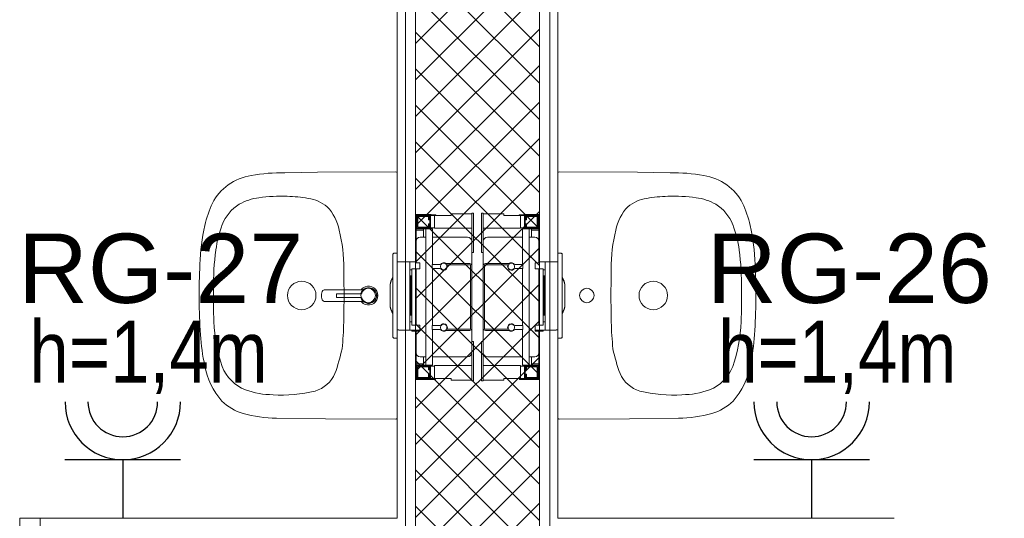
# Model space of a CAD drawing. Header units: metres. Extents: x 10441 to 19716, y -6570 to 1447.
# Tile 34 of 57: x 15793 to 16031, y -3391 to -3270. Entities that reach past the tile are written whole.
import ezdxf
from ezdxf.enums import TextEntityAlignment as Align

# ---------------------------------------------------------------- set-up
doc = ezdxf.new("R2010")
doc.units = ezdxf.units.M
doc.header["$MEASUREMENT"] = 0
doc.layers.get('0').update_dxf_attribs({"color": 8})
for name, color, linetype, lineweight in [('#elektryczne', 8, 'Continuous', 20), ('A_DRZWI', 8, 'Continuous', 5), ('A_HACZE', 8, 'Continuous', 5), ('A_OPISY', 8, 'Continuous', 18), ('A_OZACZENIE DRZWI', 8, 'Continuous', 13), ('A_OZNACZENIA OKIEN', 8, 'Continuous', 13), ('A_SCIANY DZIALOWE GK', 8, 'Continuous', 5), ('A_TYNK', 8, 'Continuous', 5), ('A_WYPOSAŻENIE SANITARNE', 8, 'Continuous', 5), ('EB_obwody', 8, 'Continuous', 13)]:
    doc.layers.add(name, color=color, linetype=linetype, lineweight=lineweight)
doc.layers.add('EB_gniazda', color=1, linetype='Continuous')
doc.styles.add('ARIAL', font='arial.ttf')
doc.styles.add('m1_romans', font='romans.shx', dxfattribs={"width": 0.8})
doc.styles.add('opisy okien', font='txt', dxfattribs={"height": 15})

# ---------------------------------------------------------------- blocks, each defined once
blk = doc.blocks.new('podkład')
at = {"color": 8, "linetype": 'Continuous'}
for p, q in [((11683.8, -1090.99), (11683.97, -1090.85)), ((11683.97, -1090.85), (11684.15, -1090.8)), ((11684.15, -1090.8), (11684.25, -1090.8)), ((11684.25, -1090.8), (11693.31, -1090.8)), ((11693.06, -1090.8), (11693.14, -1090.68)), ((11693.14, -1090.68), (11693.55, -1090.31)), ((11693.43, -1090.94), (11693.17, -1091.32)), ((11693.31, -1090.8), (11693.44, -1090.8)), ((11693.43, -1090.94), (11693.78, -1090.64)), ((11693.44, -1090.8), (11693.52, -1090.79)), ((11693.49, -1091.06), (11693.79, -1090.77)), ((11693.49, -1091.07), (11693.79, -1090.79)), ((11693.5, -1091.09), (11693.8, -1090.8)), ((11693.52, -1090.79), (11693.59, -1090.76)), ((11693.55, -1090.31), (11694.04, -1090.06)), ((11693.59, -1090.76), (11693.67, -1090.72)), ((11693.6, -1090.77), (11693.78, -1090.64)), ((11693.67, -1090.72), (11693.78, -1090.64)), ((11693.78, -1090.64), (11694.18, -1090.42)), ((11693.79, -1090.77), (11694.16, -1090.52)), ((11693.79, -1090.76), (11694.16, -1090.52)), ((11693.79, -1090.78), (11694.16, -1090.52)), ((11693.79, -1090.79), (11694.16, -1090.52)), ((11693.79, -1090.76), (11694.16, -1090.52)), ((11693.8, -1090.8), (11694.17, -1090.54)), ((11694.04, -1090.06), (11694.58, -1089.92)), ((11694.16, -1090.52), (11694.57, -1090.38)), ((11694.17, -1090.54), (11694.58, -1090.4)), ((11694.18, -1090.42), (11694.63, -1090.31)), ((11694.57, -1090.38), (11694.96, -1090.33)), ((11694.58, -1089.92), (11695.13, -1089.92)), ((11694.58, -1090.4), (11694.96, -1090.36)), ((11694.63, -1090.31), (11695.08, -1090.31)), ((11694.96, -1090.36), (11695.38, -1090.4)), ((11694.96, -1090.33), (11695.38, -1090.38)), ((11695.08, -1090.31), (11695.53, -1090.42)), ((11695.13, -1089.92), (11695.67, -1090.06)), ((11695.38, -1090.38), (11695.78, -1090.52)), ((11695.38, -1090.4), (11695.77, -1090.54)), ((11695.67, -1090.06), (11696.16, -1090.31)), ((11695.77, -1090.54), (11696.12, -1090.76)), ((11695.78, -1090.52), (11696.14, -1090.74)), ((11696.12, -1090.76), (11696.42, -1091.05)), ((11696.14, -1090.74), (11696.44, -1091.04)), ((11696.16, -1090.31), (11696.57, -1090.68)), ((11696.57, -1090.68), (11696.89, -1091.13)), ((11683.45, -1092.2), (11683.47, -1091.84)), ((11683.47, -1092.56), (11683.45, -1092.2)), ((11683.47, -1091.84), (11683.54, -1091.5)), ((11683.54, -1092.9), (11683.47, -1092.56)), ((11683.54, -1091.5), (11683.65, -1091.21)), ((11683.65, -1093.19), (11683.54, -1092.9)), ((11683.65, -1091.21), (11683.8, -1090.99)), ((11683.8, -1093.41), (11683.65, -1093.19)), ((11687.07, -1091.79), (11687.1, -1091.77)), ((11687.07, -1091.8), (11687.07, -1091.79)), ((11687.07, -1091.93), (11687.07, -1091.8)), ((11687.07, -1092.07), (11687.07, -1091.93)), ((11687.07, -1092.21), (11687.07, -1092.07)), ((11687.07, -1092.34), (11687.07, -1092.21)), ((11687.07, -1092.48), (11687.07, -1092.34)), ((11687.07, -1092.61), (11687.07, -1092.48)), ((11687.07, -1092.62), (11687.07, -1092.61)), ((11687.1, -1092.64), (11687.07, -1092.62)), ((11687.09, -1091.8), (11687.11, -1091.79)), ((11687.09, -1091.8), (11687.09, -1091.81)), ((11687.09, -1091.93), (11687.09, -1091.81)), ((11687.09, -1092.07), (11687.09, -1091.93)), ((11687.09, -1092.21), (11687.09, -1092.07)), ((11687.09, -1092.34), (11687.09, -1092.21)), ((11687.09, -1092.48), (11687.09, -1092.34)), ((11687.09, -1092.6), (11687.09, -1092.48)), ((11687.09, -1092.6), (11687.09, -1092.61)), ((11687.11, -1092.62), (11687.09, -1092.61)), ((11687.1, -1091.77), (11687.11, -1091.76)), ((11687.11, -1092.65), (11687.1, -1092.64)), ((11687.11, -1091.76), (11687.14, -1091.76)), ((11687.11, -1091.79), (11687.12, -1091.78)), ((11687.12, -1092.63), (11687.11, -1092.62)), ((11687.14, -1092.65), (11687.11, -1092.65)), ((11687.12, -1091.78), (11687.14, -1091.78)), ((11687.14, -1092.63), (11687.12, -1092.63)), ((11687.14, -1091.76), (11692.29, -1091.76)), ((11687.14, -1091.76), (11692.29, -1091.76)), ((11692.29, -1091.78), (11687.14, -1091.78)), ((11687.14, -1092.63), (11692.29, -1092.63)), ((11692.29, -1092.65), (11687.14, -1092.65)), ((11692.29, -1092.65), (11687.14, -1092.65)), ((11692.29, -1091.76), (11692.83, -1091.76)), ((11692.29, -1091.76), (11692.83, -1091.76)), ((11692.29, -1091.78), (11692.83, -1091.78)), ((11692.83, -1092.63), (11692.29, -1092.63)), ((11692.83, -1092.65), (11692.29, -1092.65)), ((11692.83, -1092.65), (11692.29, -1092.65)), ((11692.83, -1091.76), (11692.95, -1091.76)), ((11692.83, -1091.76), (11692.95, -1091.76)), ((11692.96, -1091.78), (11692.83, -1091.78)), ((11692.83, -1092.63), (11692.96, -1092.63)), ((11692.95, -1092.65), (11692.83, -1092.65)), ((11692.95, -1092.65), (11692.83, -1092.65)), ((11692.95, -1091.76), (11693.06, -1091.74)), ((11693.06, -1091.74), (11692.95, -1091.76)), ((11693.06, -1092.67), (11692.95, -1092.65)), ((11693.06, -1092.67), (11692.95, -1092.65)), ((11692.96, -1091.78), (11693.07, -1091.77)), ((11693.07, -1092.65), (11692.96, -1092.63)), ((11693.04, -1091.64), (11693.17, -1091.32)), ((11693.17, -1093.08), (11693.04, -1092.76)), ((11693.05, -1091.63), (11693.06, -1091.6)), ((11693.06, -1092.8), (11693.05, -1092.77)), ((11693.06, -1091.6), (11693.17, -1091.31)), ((11693.06, -1091.74), (11693.15, -1091.67)), ((11693.06, -1091.74), (11693.15, -1091.68)), ((11693.15, -1092.74), (11693.06, -1092.67)), ((11693.15, -1092.73), (11693.06, -1092.67)), ((11693.17, -1093.09), (11693.06, -1092.8)), ((11693.07, -1091.77), (11693.16, -1091.69)), ((11693.16, -1092.72), (11693.07, -1092.65)), ((11693.15, -1091.67), (11693.2, -1091.56)), ((11693.15, -1091.68), (11693.21, -1091.57)), ((11693.21, -1092.84), (11693.15, -1092.73)), ((11693.2, -1092.85), (11693.15, -1092.74)), ((11693.16, -1091.69), (11693.23, -1091.59)), ((11693.23, -1092.83), (11693.16, -1092.72)), ((11693.17, -1091.31), (11693.2, -1091.27)), ((11693.17, -1093.08), (11693.43, -1093.46)), ((11693.2, -1093.13), (11693.17, -1093.09)), ((11693.2, -1091.27), (11693.2, -1091.27)), ((11693.2, -1091.56), (11693.26, -1091.46)), ((11693.26, -1092.95), (11693.2, -1092.85)), ((11693.2, -1093.13), (11693.2, -1093.13)), ((11693.26, -1091.46), (11693.21, -1091.57)), ((11693.21, -1091.57), (11693.26, -1091.46)), ((11693.21, -1091.57), (11693.26, -1091.46)), ((11693.21, -1092.84), (11693.26, -1092.95)), ((11693.26, -1092.95), (11693.21, -1092.84)), ((11693.26, -1092.95), (11693.21, -1092.84)), ((11693.23, -1091.59), (11693.28, -1091.47)), ((11693.28, -1092.94), (11693.23, -1092.83)), ((11693.26, -1091.46), (11693.49, -1091.06)), ((11693.26, -1091.46), (11693.49, -1091.07)), ((11693.26, -1091.46), (11693.49, -1091.07)), ((11693.49, -1093.34), (11693.26, -1092.95)), ((11693.49, -1093.35), (11693.26, -1092.95)), ((11693.49, -1093.34), (11693.26, -1092.95)), ((11693.28, -1091.47), (11693.5, -1091.09)), ((11693.5, -1093.32), (11693.28, -1092.94)), ((11693.79, -1093.62), (11693.49, -1093.34)), ((11693.79, -1093.64), (11693.49, -1093.35)), ((11693.8, -1093.61), (11693.5, -1093.32)), ((11696.42, -1093.36), (11696.12, -1093.65)), ((11696.42, -1091.05), (11696.64, -1091.4)), ((11696.64, -1093.01), (11696.42, -1093.36)), ((11696.44, -1091.04), (11696.66, -1091.39)), ((11696.66, -1093.02), (11696.44, -1093.37)), ((11696.89, -1093.26), (11696.57, -1093.72)), ((11696.64, -1091.4), (11696.78, -1091.79)), ((11696.78, -1092.62), (11696.64, -1093.01)), ((11696.66, -1091.39), (11696.8, -1091.79)), ((11696.8, -1092.62), (11696.66, -1093.02)), ((11696.78, -1091.79), (11696.83, -1092.21)), ((11696.83, -1092.21), (11696.78, -1092.62)), ((11696.8, -1091.79), (11696.85, -1092.21)), ((11696.85, -1092.21), (11696.8, -1092.62)), ((11696.89, -1091.13), (11697.08, -1091.65)), ((11697.08, -1092.75), (11696.89, -1093.26)), ((11697.08, -1091.65), (11697.15, -1092.2)), ((11697.15, -1092.2), (11697.08, -1092.75)), ((11683.97, -1093.55), (11683.8, -1093.41)), ((11684.15, -1093.6), (11683.97, -1093.55)), ((11684.25, -1093.6), (11684.15, -1093.6)), ((11693.31, -1093.6), (11684.25, -1093.6)), ((11693.14, -1093.72), (11693.06, -1093.6)), ((11693.55, -1094.09), (11693.14, -1093.72)), ((11693.44, -1093.6), (11693.31, -1093.6)), ((11693.78, -1093.76), (11693.43, -1093.46)), ((11693.52, -1093.61), (11693.44, -1093.6)), ((11693.59, -1093.64), (11693.52, -1093.61)), ((11694.04, -1094.34), (11693.55, -1094.09)), ((11693.67, -1093.68), (11693.59, -1093.64)), ((11693.78, -1093.76), (11693.6, -1093.63)), ((11693.78, -1093.76), (11693.67, -1093.68)), ((11694.18, -1093.98), (11693.78, -1093.76)), ((11694.16, -1093.89), (11693.79, -1093.62)), ((11694.16, -1093.89), (11693.79, -1093.63)), ((11694.16, -1093.89), (11693.79, -1093.64)), ((11694.16, -1093.89), (11693.79, -1093.64)), ((11694.16, -1093.89), (11693.79, -1093.65)), ((11694.16, -1093.89), (11693.79, -1093.65)), ((11694.17, -1093.87), (11693.8, -1093.61)), ((11694.58, -1094.47), (11694.04, -1094.34)), ((11694.57, -1094.03), (11694.16, -1093.89)), ((11694.58, -1094.01), (11694.17, -1093.87)), ((11694.63, -1094.09), (11694.18, -1093.98)), ((11694.96, -1094.08), (11694.57, -1094.03)), ((11694.96, -1094.05), (11694.58, -1094.01)), ((11695.13, -1094.47), (11694.58, -1094.47)), ((11695.08, -1094.09), (11694.63, -1094.09)), ((11695.38, -1094.01), (11694.96, -1094.05)), ((11695.38, -1094.03), (11694.96, -1094.08)), ((11695.67, -1094.34), (11695.13, -1094.47)), ((11695.77, -1093.87), (11695.38, -1094.01)), ((11695.78, -1093.89), (11695.38, -1094.03)), ((11696.16, -1094.09), (11695.67, -1094.34)), ((11696.12, -1093.65), (11695.77, -1093.87)), ((11696.14, -1093.67), (11695.78, -1093.89)), ((11696.44, -1093.37), (11696.14, -1093.67)), ((11696.57, -1093.72), (11696.16, -1094.09))]:
    blk.add_line(p, q, dxfattribs=at)
at = {"layer": 'A_DRZWI', "color": 8, "ltscale": 2}
blk.add_lwpolyline([(11615.29, -1146.2), (11610.29, -1146.2), (11610.29, -1162.7), (11615.29, -1162.7)], close=True, dxfattribs=at)
at = {"layer": 'A_HACZE', "color": 8, "linetype": 'Continuous'}
for p, q in [((11736.29, -1001.08), (11706.29, -1031.08)), ((11736.29, -1031.85), (11706.29, -1001.85)), ((11736.29, -1009.92), (11706.29, -1039.92)), ((11736.29, -1040.69), (11706.29, -1010.69)), ((11736.29, -1018.76), (11706.29, -1048.76)), ((11736.29, -1049.53), (11706.29, -1019.53)), ((11736.29, -1027.6), (11706.29, -1057.6)), ((11736.29, -1058.37), (11706.29, -1028.37)), ((11736.29, -1036.44), (11706.29, -1066.44)), ((11736.29, -1067.21), (11706.29, -1037.21)), ((11736.29, -1045.28), (11706.29, -1075.28)), ((11736.29, -1076.04), (11706.29, -1046.04)), ((11736.29, -1054.11), (11706.29, -1084.11)), ((11736.29, -1084.88), (11706.29, -1054.88)), ((11736.29, -1062.95), (11706.29, -1092.95)), ((11736.29, -1093.72), (11706.29, -1063.72)), ((11736.29, -1071.79), (11706.29, -1101.79)), ((11736.29, -1102.56), (11706.29, -1072.56)), ((11736.29, -1080.63), (11706.29, -1110.63)), ((11736.29, -1111.4), (11706.29, -1081.4)), ((11736.29, -1089.47), (11706.29, -1119.47)), ((11736.29, -1120.24), (11706.29, -1090.24)), ((11736.29, -1098.31), (11706.29, -1128.31)), ((11736.29, -1129.08), (11706.29, -1099.08)), ((11736.29, -1107.15), (11706.29, -1137.15)), ((11736.29, -1137.92), (11706.29, -1107.92)), ((11736.29, -1115.99), (11706.29, -1145.99)), ((11736.29, -1146.75), (11706.29, -1116.75)), ((11736.29, -1124.83), (11702.91, -1158.2)), ((11738.89, -1158.2), (11706.29, -1125.59)), ((11736.29, -1133.66), (11711.75, -1158.2)), ((11730.05, -1158.2), (11706.29, -1134.43)), ((11725.04, -1162.02), (11706.29, -1143.27)), ((11736.29, -1142.5), (11717.54, -1161.25))]:
    blk.add_line(p, q, dxfattribs=at)
at = {"layer": 'A_SCIANY DZIALOWE GK', "color": 8}
for p, q in [((11738.79, -1148.2), (11738.79, -933.39)), ((11736.29, -1150.7), (11736.29, -933.76)), ((11703.79, -1148.2), (11703.79, -938.61)), ((11706.29, -1150.7), (11706.29, -938.24))]:
    blk.add_line(p, q, dxfattribs=at)
at = {"layer": 'A_TYNK', "color": 8}
for p, q in [((11740.79, -1146.2), (11740.79, -935.5)), ((11701.79, -1146.2), (11701.79, -941.28)), ((11701.79, -1146.2), (11615.29, -1146.2)), ((11822.29, -1146.2), (11740.79, -1146.2))]:
    blk.add_line(p, q, dxfattribs=at)
at = {"layer": 'A_WYPOSAŻENIE SANITARNE', "color": 8, "lineweight": 9}
for p, q in [((11706.39, -1076.04), (11706.39, -1072.54)), ((11706.39, -1072.54), (11709.89, -1072.54)), ((11706.54, -1075.89), (11706.54, -1072.69)), ((11706.54, -1072.69), (11709.74, -1072.69)), ((11706.59, -1075.84), (11706.59, -1072.84)), ((11706.59, -1072.84), (11709.59, -1072.84)), ((11706.79, -1073.04), (11706.79, -1075.64)), ((11709.39, -1073.04), (11706.79, -1073.04)), ((11709.39, -1073.84), (11709.39, -1073.04)), ((11709.59, -1073.84), (11709.39, -1073.84)), ((11709.59, -1072.84), (11709.59, -1073.84)), ((11709.74, -1072.69), (11709.74, -1075.89)), ((11709.89, -1072.54), (11709.89, -1076.04)), ((11709.89, -1072.54), (11709.94, -1072.54)), ((11710.89, -1072.79), (11709.89, -1072.79)), ((11710.19, -1072.79), (11709.89, -1072.79)), ((11709.94, -1072.54), (11710.19, -1072.79)), ((11710.04, -1072.64), (11711.19, -1072.64)), ((11710.89, -1072.79), (11714.89, -1072.79)), ((11710.89, -1072.79), (11710.89, -1075.89)), ((11711.19, -1072.64), (11711.19, -1072.79)), ((11714.89, -1072.39), (11719.89, -1072.39)), ((11714.89, -1072.79), (11714.89, -1072.39)), ((11720.29, -1072.24), (11719.89, -1072.24)), ((11719.89, -1081.74), (11719.89, -1072.24)), ((11720.29, -1081.74), (11720.29, -1072.24)), ((11722.29, -1072.24), (11722.69, -1072.24)), ((11722.29, -1081.74), (11722.29, -1072.24)), ((11722.69, -1081.74), (11722.69, -1072.24)), ((11727.69, -1072.39), (11722.69, -1072.39)), ((11727.69, -1072.79), (11727.69, -1072.39)), ((11731.69, -1072.79), (11727.69, -1072.79)), ((11731.39, -1072.64), (11731.39, -1072.79)), ((11732.54, -1072.64), (11731.39, -1072.64)), ((11731.69, -1072.79), (11731.69, -1075.89)), ((11731.69, -1072.79), (11732.69, -1072.79)), ((11732.64, -1072.54), (11732.39, -1072.79)), ((11732.39, -1072.79), (11732.69, -1072.79)), ((11732.69, -1072.54), (11732.64, -1072.54)), ((11736.19, -1072.54), (11732.69, -1072.54)), ((11732.69, -1072.54), (11732.69, -1076.04)), ((11736.04, -1072.69), (11732.84, -1072.69)), ((11732.84, -1072.69), (11732.84, -1075.89)), ((11735.99, -1072.84), (11732.99, -1072.84)), ((11732.99, -1072.84), (11732.99, -1073.84)), ((11732.99, -1073.84), (11733.19, -1073.84)), ((11733.19, -1073.84), (11733.19, -1073.04)), ((11733.19, -1073.04), (11735.79, -1073.04)), ((11735.79, -1073.04), (11735.79, -1075.64)), ((11735.99, -1075.84), (11735.99, -1072.84)), ((11736.04, -1075.89), (11736.04, -1072.69)), ((11736.19, -1076.04), (11736.19, -1072.54)), ((11709.89, -1076.04), (11706.39, -1076.04)), ((11706.39, -1076.04), (11706.39, -1076.34)), ((11706.39, -1076.34), (11706.39, -1079.04)), ((11706.39, -1076.34), (11708.19, -1076.34)), ((11709.74, -1075.89), (11706.54, -1075.89)), ((11709.59, -1075.84), (11706.59, -1075.84)), ((11706.79, -1075.64), (11709.39, -1075.64)), ((11708.19, -1076.04), (11708.19, -1078.04)), ((11708.79, -1076.04), (11708.79, -1109.04)), ((11709.39, -1075.64), (11709.39, -1074.84)), ((11709.39, -1074.84), (11709.59, -1074.84)), ((11709.59, -1074.84), (11709.59, -1075.84)), ((11710.89, -1075.79), (11709.89, -1075.79)), ((11710.39, -1076.04), (11709.89, -1076.04)), ((11710.39, -1076.04), (11710.39, -1084.64)), ((11710.89, -1075.89), (11719.89, -1075.89)), ((11719.89, -1077.04), (11719.89, -1075.89)), ((11722.69, -1077.04), (11722.69, -1075.89)), ((11731.69, -1075.89), (11722.69, -1075.89)), ((11731.69, -1075.79), (11732.69, -1075.79)), ((11732.19, -1076.04), (11732.69, -1076.04)), ((11732.19, -1076.04), (11732.19, -1084.64)), ((11732.69, -1076.04), (11736.19, -1076.04)), ((11732.84, -1075.89), (11736.04, -1075.89)), ((11732.99, -1074.84), (11732.99, -1075.84)), ((11733.19, -1074.84), (11732.99, -1074.84)), ((11732.99, -1075.84), (11735.99, -1075.84)), ((11733.19, -1075.64), (11733.19, -1074.84)), ((11735.79, -1075.64), (11733.19, -1075.64)), ((11733.79, -1076.04), (11733.79, -1109.04)), ((11734.39, -1076.04), (11734.39, -1078.04)), ((11736.19, -1076.34), (11734.39, -1076.34)), ((11736.19, -1076.04), (11736.19, -1076.34)), ((11736.19, -1076.34), (11736.19, -1079.04)), ((11708.79, -1078.04), (11707.39, -1078.04)), ((11718.89, -1078.04), (11710.39, -1078.04)), ((11719.89, -1077.04), (11719.89, -1079.04)), ((11722.69, -1077.04), (11722.69, -1079.04)), ((11723.69, -1078.04), (11732.19, -1078.04)), ((11733.79, -1078.04), (11735.19, -1078.04)), ((11706.39, -1079.04), (11706.39, -1084.24)), ((11719.89, -1084.94), (11719.89, -1079.04)), ((11722.69, -1084.94), (11722.69, -1079.04)), ((11736.19, -1079.04), (11736.19, -1084.24)), ((11700.79, -1082.15), (11700.79, -1082.75)), ((11700.79, -1082.75), (11700.79, -1101.65)), ((11701.79, -1081.95), (11700.99, -1081.95)), ((11701.79, -1082.75), (11701.79, -1081.95)), ((11701.79, -1082.75), (11701.79, -1101.65)), ((11720.29, -1081.74), (11719.89, -1081.74)), ((11722.29, -1081.74), (11722.69, -1081.74)), ((11740.79, -1081.95), (11741.59, -1081.95)), ((11740.79, -1082.75), (11740.79, -1081.95)), ((11740.79, -1082.75), (11740.79, -1101.65)), ((11741.79, -1082.15), (11741.79, -1082.75)), ((11741.79, -1082.75), (11741.79, -1101.65)), ((11704.89, -1084.01), (11701.79, -1084.01)), ((11704.89, -1084.05), (11701.79, -1084.05)), ((11702.14, -1084.01), (11702.16, -1083.99)), ((11702.16, -1083.99), (11706.39, -1083.99)), ((11702.16, -1084.01), (11702.16, -1083.99)), ((11704.89, -1084.05), (11704.89, -1084.01)), ((11704.89, -1084.19), (11704.89, -1084.05)), ((11704.89, -1084.19), (11704.89, -1100.2)), ((11705.39, -1085.99), (11704.89, -1085.99)), ((11705.39, -1085.74), (11706.39, -1085.74)), ((11705.39, -1085.74), (11705.39, -1099.34)), ((11707.29, -1084.24), (11706.39, -1084.24)), ((11706.39, -1085.74), (11707.29, -1085.74)), ((11706.39, -1085.74), (11706.39, -1099.34)), ((11707.29, -1084.24), (11707.29, -1085.74)), ((11710.29, -1084.64), (11710.29, -1085.64)), ((11712.07, -1084.64), (11710.29, -1084.64)), ((11710.29, -1085.64), (11712.07, -1085.64)), ((11710.39, -1085.64), (11710.39, -1099.44)), ((11713.69, -1084.44), (11719.39, -1084.44)), ((11713.69, -1084.47), (11713.69, -1084.44)), ((11713.69, -1084.74), (11713.69, -1084.61)), ((11713.78, -1084.74), (11713.69, -1084.74)), ((11719.59, -1084.74), (11713.89, -1084.74)), ((11719.59, -1100.34), (11719.59, -1084.74)), ((11719.89, -1084.94), (11719.89, -1100.14)), ((11722.69, -1084.94), (11722.69, -1100.14)), ((11722.99, -1084.74), (11728.68, -1084.74)), ((11722.99, -1100.34), (11722.99, -1084.74)), ((11728.89, -1084.44), (11723.19, -1084.44)), ((11728.79, -1084.74), (11728.89, -1084.74)), ((11728.89, -1084.47), (11728.89, -1084.44)), ((11728.89, -1084.74), (11728.89, -1084.61)), ((11730.5, -1084.64), (11732.29, -1084.64)), ((11732.29, -1085.64), (11730.5, -1085.64)), ((11732.19, -1085.64), (11732.19, -1099.44)), ((11732.29, -1084.64), (11732.29, -1085.64)), ((11735.29, -1084.24), (11736.19, -1084.24)), ((11735.29, -1084.24), (11735.29, -1085.74)), ((11736.19, -1085.74), (11735.29, -1085.74)), ((11740.42, -1083.99), (11736.19, -1083.99)), ((11737.19, -1085.74), (11736.19, -1085.74)), ((11736.19, -1085.74), (11736.19, -1099.34)), ((11737.19, -1085.74), (11737.19, -1099.34)), ((11737.19, -1085.99), (11737.69, -1085.99)), ((11737.69, -1084.01), (11740.79, -1084.01)), ((11737.69, -1084.05), (11737.69, -1084.01)), ((11737.69, -1084.05), (11740.79, -1084.05)), ((11737.69, -1084.19), (11737.69, -1084.05)), ((11737.69, -1084.19), (11737.69, -1100.2)), ((11740.44, -1084.01), (11740.42, -1083.99)), ((11740.42, -1084.01), (11740.42, -1083.99)), ((11704.89, -1087.37), (11705.09, -1087.37)), ((11705.09, -1087.37), (11705.39, -1087.37)), ((11705.09, -1096.97), (11705.09, -1087.37)), ((11705.09, -1096.97), (11705.09, -1087.37)), ((11737.49, -1087.37), (11737.19, -1087.37)), ((11737.69, -1087.37), (11737.49, -1087.37)), ((11737.49, -1096.97), (11737.49, -1087.37)), ((11737.49, -1096.97), (11737.49, -1087.37)), ((11700.09, -1089.93), (11700.09, -1090)), ((11700.09, -1090), (11700.09, -1090.02)), ((11700.09, -1090.02), (11700.09, -1094.31)), ((11742.49, -1089.93), (11742.49, -1090)), ((11742.49, -1090), (11742.49, -1090.02)), ((11742.49, -1090.02), (11742.49, -1094.31)), ((11700.09, -1094.31), (11700.09, -1094.34)), ((11700.09, -1094.34), (11700.09, -1094.41)), ((11742.49, -1094.31), (11742.49, -1094.34)), ((11742.49, -1094.34), (11742.49, -1094.41)), ((11705.09, -1096.97), (11704.89, -1096.97)), ((11705.39, -1096.97), (11705.09, -1096.97)), ((11737.19, -1096.97), (11737.49, -1096.97)), ((11737.49, -1096.97), (11737.69, -1096.97)), ((11702.25, -1100.57), (11702.2, -1100.52)), ((11702.25, -1100.57), (11702.25, -1100.52)), ((11704.89, -1098.57), (11705.39, -1098.57)), ((11704.89, -1100.51), (11704.89, -1100.2)), ((11704.89, -1100.51), (11704.89, -1100.52)), ((11705.39, -1099.34), (11706.39, -1099.34)), ((11706.39, -1099.34), (11707.29, -1099.34)), ((11707.29, -1099.34), (11707.29, -1100.84)), ((11710.29, -1099.44), (11712.07, -1099.44)), ((11710.29, -1100.44), (11710.29, -1099.44)), ((11712.07, -1100.44), (11710.29, -1100.44)), ((11710.39, -1100.44), (11710.39, -1109.04)), ((11713.69, -1100.47), (11713.69, -1100.34)), ((11713.69, -1100.34), (11713.78, -1100.34)), ((11713.89, -1100.34), (11719.59, -1100.34)), ((11719.89, -1106.04), (11719.89, -1100.14)), ((11722.69, -1106.04), (11722.69, -1100.14)), ((11728.68, -1100.34), (11722.99, -1100.34)), ((11728.89, -1100.34), (11728.79, -1100.34)), ((11728.89, -1100.47), (11728.89, -1100.34)), ((11732.29, -1099.44), (11730.5, -1099.44)), ((11730.5, -1100.44), (11732.29, -1100.44)), ((11732.19, -1100.44), (11732.19, -1109.04)), ((11732.29, -1100.44), (11732.29, -1099.44)), ((11736.19, -1099.34), (11735.29, -1099.34)), ((11735.29, -1099.34), (11735.29, -1100.84)), ((11737.19, -1099.34), (11736.19, -1099.34)), ((11737.69, -1098.57), (11737.19, -1098.57)), ((11737.69, -1100.51), (11737.69, -1100.2)), ((11737.69, -1100.51), (11737.69, -1100.52)), ((11740.32, -1100.57), (11740.37, -1100.52)), ((11740.32, -1100.57), (11740.32, -1100.52)), ((11700.79, -1101.65), (11700.79, -1102.25)), ((11700.79, -1102.25), (11700.79, -1102.29)), ((11701.79, -1102.49), (11700.99, -1102.49)), ((11702.22, -1100.53), (11701.79, -1100.53)), ((11701.79, -1102.45), (11701.79, -1101.65)), ((11701.79, -1102.45), (11701.79, -1102.49)), ((11707.29, -1100.57), (11702.25, -1100.57)), ((11705.39, -1100.57), (11705.39, -1100.84)), ((11705.39, -1100.84), (11706.39, -1100.84)), ((11706.39, -1100.84), (11706.39, -1100.57)), ((11707.29, -1100.84), (11706.39, -1100.84)), ((11706.39, -1100.84), (11706.39, -1106.04)), ((11713.69, -1100.64), (11713.69, -1100.61)), ((11719.39, -1100.64), (11713.69, -1100.64)), ((11723.19, -1100.64), (11728.89, -1100.64)), ((11728.89, -1100.64), (11728.89, -1100.61)), ((11735.29, -1100.57), (11740.32, -1100.57)), ((11735.29, -1100.84), (11736.19, -1100.84)), ((11736.19, -1100.84), (11736.19, -1100.57)), ((11736.19, -1100.84), (11736.19, -1106.04)), ((11737.19, -1100.84), (11736.19, -1100.84)), ((11737.19, -1100.57), (11737.19, -1100.84)), ((11740.35, -1100.53), (11740.79, -1100.53)), ((11740.79, -1102.45), (11740.79, -1101.65)), ((11740.79, -1102.45), (11740.79, -1102.49)), ((11740.79, -1102.49), (11741.59, -1102.49)), ((11741.79, -1101.65), (11741.79, -1102.25)), ((11741.79, -1102.25), (11741.79, -1102.29)), ((11706.34, -1103.07), (11706.39, -1103.07)), ((11706.34, -1112.57), (11706.34, -1103.07)), ((11720.29, -1103.34), (11719.89, -1103.34)), ((11719.89, -1112.84), (11719.89, -1103.34)), ((11720.29, -1112.84), (11720.29, -1103.34)), ((11722.29, -1112.84), (11722.29, -1103.34)), ((11722.29, -1103.34), (11722.69, -1103.34)), ((11722.69, -1112.84), (11722.69, -1103.34)), ((11736.23, -1103.07), (11736.19, -1103.07)), ((11736.23, -1112.57), (11736.23, -1103.07)), ((11706.39, -1106.04), (11706.39, -1108.74)), ((11707.39, -1107.04), (11708.79, -1107.04)), ((11708.19, -1107.04), (11708.19, -1109.04)), ((11710.39, -1107.04), (11718.89, -1107.04)), ((11719.89, -1106.04), (11719.89, -1108.04)), ((11722.69, -1106.04), (11722.69, -1108.04)), ((11732.19, -1107.04), (11723.69, -1107.04)), ((11735.19, -1107.04), (11733.79, -1107.04)), ((11734.39, -1107.04), (11734.39, -1109.04)), ((11736.19, -1106.04), (11736.19, -1108.74)), ((11708.19, -1108.74), (11706.39, -1108.74)), ((11706.39, -1108.74), (11706.39, -1109.04)), ((11706.39, -1112.54), (11706.39, -1109.04)), ((11706.39, -1109.04), (11709.89, -1109.04)), ((11706.54, -1112.39), (11706.54, -1109.19)), ((11706.54, -1109.19), (11709.74, -1109.19)), ((11706.59, -1112.24), (11706.59, -1109.24)), ((11706.59, -1109.24), (11709.59, -1109.24)), ((11706.79, -1109.44), (11706.79, -1112.04)), ((11709.39, -1109.44), (11706.79, -1109.44)), ((11709.39, -1110.24), (11709.39, -1109.44)), ((11709.59, -1109.24), (11709.59, -1110.24)), ((11709.74, -1109.19), (11709.74, -1112.39)), ((11710.39, -1109.04), (11709.89, -1109.04)), ((11709.89, -1109.04), (11709.89, -1112.54)), ((11710.89, -1109.29), (11709.89, -1109.29)), ((11710.89, -1112.29), (11710.89, -1109.19)), ((11710.89, -1109.19), (11719.89, -1109.19)), ((11719.89, -1109.19), (11719.89, -1108.04)), ((11722.69, -1109.19), (11722.69, -1108.04)), ((11731.69, -1109.19), (11722.69, -1109.19)), ((11731.69, -1112.29), (11731.69, -1109.19)), ((11731.69, -1109.29), (11732.69, -1109.29)), ((11732.19, -1109.04), (11732.69, -1109.04)), ((11732.69, -1109.04), (11732.69, -1112.54)), ((11736.19, -1109.04), (11732.69, -1109.04)), ((11736.04, -1109.19), (11732.84, -1109.19)), ((11732.84, -1109.19), (11732.84, -1112.39)), ((11732.99, -1109.24), (11732.99, -1110.24)), ((11735.99, -1109.24), (11732.99, -1109.24)), ((11733.19, -1109.44), (11735.79, -1109.44)), ((11733.19, -1110.24), (11733.19, -1109.44)), ((11734.39, -1108.74), (11736.19, -1108.74)), ((11735.79, -1109.44), (11735.79, -1112.04)), ((11735.99, -1112.24), (11735.99, -1109.24)), ((11736.04, -1112.39), (11736.04, -1109.19)), ((11736.19, -1108.74), (11736.19, -1109.04)), ((11736.19, -1112.54), (11736.19, -1109.04)), ((11709.74, -1112.39), (11706.54, -1112.39)), ((11709.59, -1112.24), (11706.59, -1112.24)), ((11706.79, -1112.04), (11709.39, -1112.04)), ((11709.59, -1110.24), (11709.39, -1110.24)), ((11709.39, -1112.04), (11709.39, -1111.24)), ((11709.39, -1111.24), (11709.59, -1111.24)), ((11709.59, -1111.24), (11709.59, -1112.24)), ((11710.89, -1112.29), (11709.89, -1112.29)), ((11710.89, -1112.29), (11714.89, -1112.29)), ((11711.14, -1112.29), (11711.14, -1112.57)), ((11714.89, -1112.29), (11714.89, -1112.69)), ((11731.69, -1112.29), (11727.69, -1112.29)), ((11727.69, -1112.29), (11727.69, -1112.69)), ((11731.43, -1112.29), (11731.43, -1112.57)), ((11731.69, -1112.29), (11732.69, -1112.29)), ((11732.84, -1112.39), (11736.04, -1112.39)), ((11732.99, -1110.24), (11733.19, -1110.24)), ((11733.19, -1111.24), (11732.99, -1111.24)), ((11732.99, -1111.24), (11732.99, -1112.24)), ((11732.99, -1112.24), (11735.99, -1112.24)), ((11733.19, -1112.04), (11733.19, -1111.24)), ((11735.79, -1112.04), (11733.19, -1112.04)), ((11711.14, -1112.57), (11706.34, -1112.57)), ((11709.89, -1112.54), (11706.39, -1112.54)), ((11714.89, -1112.69), (11719.89, -1112.69)), ((11720.29, -1112.84), (11719.89, -1112.84)), ((11722.29, -1112.84), (11722.69, -1112.84)), ((11727.69, -1112.69), (11722.69, -1112.69)), ((11731.43, -1112.57), (11736.23, -1112.57)), ((11732.69, -1112.54), (11736.19, -1112.54))]:
    blk.add_line(p, q, dxfattribs=at)
at = {"layer": 'A_WYPOSAŻENIE SANITARNE', "color": 8}
for points in [[(11701.49, -1122.19), (11684.41, -1122.12), (11672.55, -1121.95, -0.063572), (11664.45, -1120.8, -0.125895), (11659.31, -1117.77, -0.132807), (11655.17, -1109.2, -0.036112), (11654.1, -1101.68, -0.02908), (11653.98, -1084.61, -0.042415), (11655.17, -1075.19, -0.0602), (11657.05, -1069.79, -0.124625), (11660.82, -1065.35, -0.106366), (11666.43, -1063.08, -0.048009), (11674.6, -1062.41), (11682.51, -1062.3), (11701.49, -1062.21, -0.393668), (11701.79, -1062.49), (11701.79, -1121.91, -0.4379)], [(11741.09, -1122.19), (11758.17, -1122.12), (11770.03, -1121.95, 0.063572), (11778.12, -1120.8, 0.125895), (11783.26, -1117.77, 0.132807), (11787.41, -1109.2, 0.036112), (11788.47, -1101.68, 0.02908), (11788.6, -1084.61, 0.042415), (11787.41, -1075.19, 0.0602), (11785.52, -1069.79, 0.124625), (11781.75, -1065.35, 0.106366), (11776.15, -1063.08, 0.048009), (11767.97, -1062.41), (11760.06, -1062.3), (11741.09, -1062.21, 0.393668), (11740.79, -1062.49), (11740.79, -1121.91, 0.4379)]]:
    blk.add_lwpolyline(points, format="xyb", close=True, dxfattribs=at)
at = {"layer": 'A_WYPOSAŻENIE SANITARNE', "color": 8, "lineweight": 9, "flags": 128}
for points in [[(11700.09, -1090), (11700.09, -1089.97), (11700.09, -1089.95)], [(11742.49, -1090), (11742.49, -1089.97), (11742.48, -1089.95)]]:
    blk.add_lwpolyline(points, dxfattribs=at)
at = {"layer": 'A_WYPOSAŻENIE SANITARNE', "color": 8}
for centre, radius in [((11678.67, -1092.17), 3.45), ((11694.79, -1092.17), 1.75), ((11747.79, -1092.17), 1.75), ((11763.9, -1092.17), 3.45)]:
    blk.add_circle(centre, radius, dxfattribs=at)
for centre, radius, start, end in [((11669.87, -1081.18), 12.81, 97.0361, 119.8261), ((11673.8, -1108.67), 40.58, 88.1199, 97.7912), ((11674.12, -1104.1), 36, 80.1978, 88.3825), ((11679.01, -1077.5), 8.96, 49.4644, 82.0277), ((11763.57, -1077.5), 8.96, 97.9723, 130.5356), ((11768.45, -1104.1), 36, 91.6175, 99.8022), ((11768.77, -1108.67), 40.58, 82.2088, 91.8801), ((11772.7, -1081.18), 12.81, 60.1739, 82.9639), ((11668.71, -1078.56), 9.96, 121.5381, 159.0947), ((11677.43, -1078.02), 10.42, 9.1945, 44.7439), ((11765.14, -1078.02), 10.42, 135.2561, 170.8055), ((11773.86, -1078.56), 9.96, 20.9053, 58.4619), ((11682.83, -1084.21), 25.16, 158.5334, 173.0058), ((11655.75, -1084.98), 33.11, 358.6843, 15.0976), ((11786.82, -1084.98), 33.11, 164.9024, 181.3157), ((11759.75, -1084.21), 25.16, 6.9942, 21.4666), ((11729.69, -1090.38), 72.44, 172.6787, 180.1872), ((11712.88, -1090.38), 72.44, 359.8128, 7.3213), ((11361.05, -1093.06), 327.88, 0.1498, 1.2784), ((12081.52, -1093.06), 327.88, 178.7216, 179.8502), ((11776.61, -1092.46), 119.37, 179.1152, 182.911), ((11665.96, -1092.46), 119.37, 357.089, 0.8848), ((11361.05, -1091.34), 327.88, 358.7209, 359.8495), ((12081.52, -1091.34), 327.88, 180.1505, 181.2791), ((11693.56, -1097.46), 36.18, 181.6822, 199.2555), ((11615.7, -1097.35), 73.16, 353.8902, 358.9784), ((11826.88, -1097.35), 73.16, 181.0216, 186.1098), ((11749.01, -1097.46), 36.18, 340.7445, 358.3178), ((11643.92, -1095.47), 45.56, 339.9694, 347.7527), ((11798.65, -1095.47), 45.56, 192.2473, 200.0306), ((11668.63, -1105.88), 9.87, 200.8177, 248.4915), ((11773.94, -1105.88), 9.87, 291.5085, 339.1823), ((11679.72, -1108.03), 7.64, 286.6194, 336.4561), ((11762.85, -1108.03), 7.64, 203.5439, 253.3806), ((11671.97, -1095.19), 21.06, 250.7064, 269.284), ((11673.91, -1083.12), 33.2, 266.1972, 283.9308), ((11768.66, -1083.12), 33.2, 256.0692, 273.8028), ((11770.6, -1095.19), 21.06, 270.716, 289.2936)]:
    blk.add_arc(centre, radius, start, end, dxfattribs=at)
at = {"layer": 'A_WYPOSAŻENIE SANITARNE', "color": 8, "lineweight": 9}
for centre, radius, start, end in [((11707.39, -1079.04), 1, 90, 180), ((11718.89, -1079.04), 1, 0, 90), ((11723.69, -1079.04), 1, 90, 180), ((11735.19, -1079.04), 1, 0, 90), ((11700.99, -1082.15), 0.2, 89.9994, 180.0002), ((11741.59, -1082.15), 0.2, 359.9998, 90.0006), ((11712.07, -1084.94), 0.3, 45.0482, 90), ((11712.07, -1085.34), 0.3, 270, 314.9518), ((11713.09, -1085.14), 0.9, 48.1897, 152.734), ((11713.09, -1085.14), 0.8, 41.4096, 30), ((11713.09, -1085.14), 0.9, 207.266, 26.3878), ((11719.39, -1084.94), 0.5, 0, 90), ((11723.19, -1084.94), 0.5, 90, 180), ((11729.49, -1085.14), 0.9, 153.6122, 332.734), ((11729.49, -1085.14), 0.8, 150, 138.5904), ((11729.49, -1085.14), 0.9, 27.266, 131.8103), ((11730.5, -1084.94), 0.3, 90, 134.9518), ((11730.5, -1085.34), 0.3, 225.0482, 270), ((11704.09, -1089.93), 4, 145.5885, 176.4717), ((11703.49, -1089.99), 3.41, 142.6053, 180.5429), ((11703.13, -1089.75), 2.99, 141.5531, 168.2894), ((11738.49, -1089.93), 4, 3.5283, 34.4115), ((11739.45, -1089.75), 2.99, 11.7106, 38.4469), ((11739.08, -1089.99), 3.41, 359.4571, 37.3947), ((11704.09, -1089.93), 4, 179.3495, 180), ((11738.49, -1089.93), 4, 0, 0.6505), ((11703.48, -1094.34), 3.39, 179.443, 217.4873), ((11703.5, -1094.37), 3.41, 179.4775, 217.3533), ((11704.09, -1094.41), 4, 180, 214.4115), ((11739.1, -1094.34), 3.39, 322.5127, 0.557), ((11739.07, -1094.37), 3.41, 322.6467, 0.5225), ((11738.49, -1094.41), 4, 325.5885, 0), ((11712.07, -1099.74), 0.3, 45.0482, 90), ((11712.07, -1100.14), 0.3, 270, 314.9518), ((11713.09, -1099.94), 0.9, 333.6122, 152.734), ((11713.09, -1099.94), 0.8, 330, 318.5904), ((11713.09, -1099.94), 0.9, 207.266, 311.8103), ((11719.39, -1100.14), 0.5, 270, 0), ((11723.19, -1100.14), 0.5, 180, 270), ((11729.49, -1099.94), 0.9, 27.266, 206.3878), ((11729.49, -1099.94), 0.8, 221.4096, 210), ((11729.49, -1099.94), 0.9, 228.1897, 332.734), ((11730.5, -1099.74), 0.3, 90, 134.9518), ((11730.5, -1100.14), 0.3, 225.0482, 270), ((11700.99, -1102.29), 0.2, 180.0001, 270.0002), ((11741.59, -1102.29), 0.2, 269.9998, 359.9999), ((11707.39, -1106.04), 1, 180, 270), ((11718.89, -1106.04), 1, 270, 0), ((11723.69, -1106.04), 1, 180, 270), ((11735.19, -1106.04), 1, 270, 0)]:
    blk.add_arc(centre, radius, start, end, dxfattribs=at)
at = {"layer": 'A_OZACZENIE DRZWI', "color": 8, "ltscale": 0.1, "style": 'm1_romans', "width": 0.8}
for rotation, p in [(98.4861, (12735.07, -773.13)), (360, (12573.8, -1012.7)), (90, (11565.29, -1150.14)), (90, (11872.29, -1150.14)), (90, (12230.03, -1245.64)), (90, (12385.87, -1249.44)), (90, (11565.29, -1370.89)), (90, (11872.29, -1370.89)), (90, (12230.03, -1370.89)), (90, (12389.3, -1370.89)), (90, (11748.79, -1556.15)), (90, (11986.6, -1556.15)), (90, (12389.3, -1556.15)), (360, (12235.05, -1664.2)), (360, (12235.05, -1880.2)), (90, (11745.78, -2001.94))]:
    blk.add_attdef('SZEROKOSC', text='', height=10, rotation=rotation, dxfattribs=at).set_placement(p, align=Align.BOTTOM_CENTER)
for rotation, p in [(98.4861, (12738.56, -773.47)), (360, (12572.95, -1016.09)), (90, (11568.68, -1150.99)), (90, (11875.68, -1150.99)), (90, (12233.42, -1246.49)), (90, (12389.27, -1250.29)), (90, (11568.68, -1371.74)), (90, (11875.68, -1371.74)), (90, (12233.42, -1371.74)), (90, (12392.69, -1371.74)), (90, (11752.19, -1557)), (90, (11990, -1557)), (90, (12392.69, -1557)), (360, (12234.2, -1667.59)), (360, (12234.2, -1883.59)), (90, (11749.18, -2002.79))]:
    blk.add_attdef('WYSOKOSC', text='', height=10, rotation=rotation, dxfattribs=at).set_placement(p, align=Align.TOP_CENTER)
at = {"layer": 'A_OZNACZENIA OKIEN', "color": 8, "ltscale": 0.1, "style": 'm1_romans', "width": 0.8}
for rotation, p in [(278.8676, (13373.71, -593.04)), (278.8676, (12983.87, -650.74)), (278.8676, (12445.73, -730.4)), (278.8676, (12224.15, -763.19)), (0, (14017.48, -900.03)), (278.8676, (11021.54, -941.2)), (278.8676, (10640.69, -997.57)), (0, (14017.48, -1574.7)), (90, (10819.6, -2080.7)), (90, (11204.6, -2080.7)), (90, (11970.6, -2080.7)), (90, (13175.8, -2080.7)), (90, (13539.8, -2080.7))]:
    blk.add_attdef('SZEROKOSC', text='', height=10, rotation=rotation, dxfattribs=at).set_placement(p, align=Align.BOTTOM_CENTER)
for rotation, p in [(278.8676, (13403.28, -587.56)), (278.8676, (13013.44, -645.27)), (278.8676, (12475.3, -724.92)), (278.8676, (12253.72, -757.72)), (0, (14011.09, -903.42)), (278.8676, (11051.11, -935.72)), (278.8676, (10670.26, -992.09)), (0, (14011.09, -1578.09)), (90, (10823, -2081.55)), (90, (11208, -2081.55)), (90, (11974, -2081.55)), (90, (13179.19, -2081.55)), (90, (13543.19, -2081.55))]:
    blk.add_attdef('WYSOKOSC', text='', height=10, rotation=rotation, dxfattribs=at).set_placement(p, align=Align.TOP_CENTER)
blk = doc.blocks.new('*U197')
at = {"layer": 'EB_gniazda', "lineweight": 30}
for p, q in [((-89923498.25, -54759043.65), (-89923470.21, -54759043.65)), ((-89923484.23, -54759043.65), (-89923484.23, -54759057.87))]:
    blk.add_line(p, q, dxfattribs=at)
for radius in [14, 8.44]:
    blk.add_arc((-89923484.23, -54759029.65), radius, 180, 360, dxfattribs=at)

msp = doc.modelspace()

# ---------------------------------------------------------------- block references
at = {"layer": '#elektryczne', "color": 8, "linetype": 'Continuous', "lineweight": 18}
msp.add_blockref('podkład', (4182.37, -2244.78), dxfattribs=at)
at = {"layer": 'EB_gniazda', "linetype": 'Continuous', "lineweight": 30}
for p in [(89939301.89, 54755666.89), (89939468.89, 54755666.89)]:
    msp.add_blockref('*U197', p, dxfattribs=at)

# ---------------------------------------------------------------- texts
at = {"layer": 'A_OPISY', "color": 0, "lineweight": 13, "char_height": 15, "width": 229.9369, "attachment_point": 5, "style": 'opisy okien'}
for insert in [(15909.96, -3351.98), (16076.96, -3351.98)]:
    msp.add_mtext('\\pxql;{\\fArial Narrow|b0|i0|c238|p39;h=1,4m}', dxfattribs=dict(at, insert=insert))
at = {"layer": 'EB_obwody', "color": 5, "style": 'ARIAL'}
for s, p in [('RG-27', (15792.25, -3338.76)), ('RG-26', (15959.25, -3338.76))]:
    msp.add_text(s, height=16.8, rotation=0, dxfattribs=at).set_placement(p)

doc.saveas('drawing.dxf')
